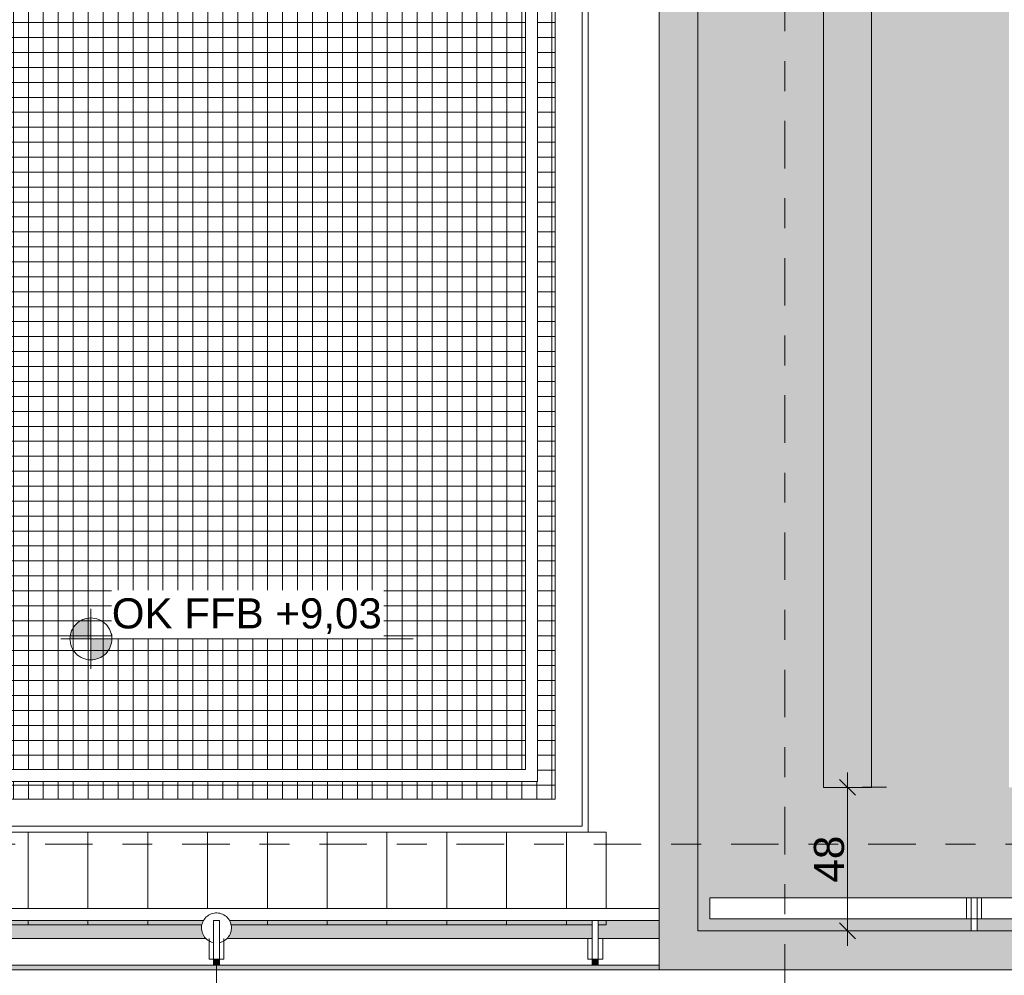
# Model space of a CAD drawing. Header units: metres. Extents: x -180 to 4, y -47 to 4.
# Tile 23 of 256: x -162.78 to -159.49, y -39.89 to -36.69. Entities that reach past the tile are written whole.
import ezdxf

# ---------------------------------------------------------------- set-up
doc = ezdxf.new("R2010")
doc.units = ezdxf.units.M
doc.header["$LTSCALE"] = 0.05
doc.header["$PDMODE"] = 1
doc.header["$PDSIZE"] = -2
doc.linetypes.add('Linienart-34', pattern=[4.233, 2.116, -2.117])
doc.linetypes.add('Linienart-53', pattern=[5.291531, 3.175, -1.058062, 0.352704, -0.705764])
doc.layers.get('0').update_dxf_attribs({"lineweight": 25})
for name, color, linetype, lineweight, true_color in [('30 -36 Dächer- 3 Dachbeläge', 7, 'Continuous', 15, 0x9999ff), ('30 -36 Dächer- 4 Dachbekleidungen', 7, 'Continuous', 9, 0xccccff), ('70 -72 Beschriftung- 1 Beschriftung allgemein', 7, 'Continuous', 9, 0xff6633), ('70 -76 Bemaßung- 2 Allgemein', 7, 'Continuous', 5, 0x6666cc)]:
    doc.layers.add(name, color=color, linetype=linetype, lineweight=lineweight, true_color=true_color)
for name, color, linetype, lineweight in [('40 -41 Abwasser_Wasser_Gas- 2 Wasser-1', 7, 'Continuous', 15), ('60- 61 allgemeine Ausstattung- 4 Terrassen', 7, 'Continuous', 9), ('70 -71 Achsen- 1 Gebäudeachsen', 7, 'Linienart-53', 18), ('70 -72 Beschriftung- 5 Höhenkoten', 7, 'Continuous', 15), ('Keine', 7, 'Continuous', 9)]:
    doc.layers.add(name, color=color, linetype=linetype, lineweight=lineweight)
doc.styles.add('Arial', font='arial.ttf')
doc.dimstyles.new('k+k 1_50', dxfattribs={"dimtxt": 0.075516, "dimasz": 0.05302, "dimexe": 0.05, "dimexo": 0.15, "dimgap": 0.01, "dimtad": 1, "dimdec": 3, "dimtxsty": 'Arial', "dimblk": 'VW_SLASH', "dimblk1": 'VW_SLASH', "dimblk2": 'VW_SLASH', "dimcen": 0, "dimdle": 0.05, "dimadec": 3, "dimazin": 0, "dimtfac": 0.75, "dimtdec": 3, "dimtix": 1, "dimtmove": 0, "dimatfit": 0, "dimldrblk": 'VW_SLASH-1', "dimfxl": 0.125, "dimfxlon": 1, "dimfrac": 2, "dimtolj": 1, "dimarcsym": 0})
doc.dimstyles.new('k+k_klein', dxfattribs={"dimtxt": 0.075516, "dimasz": 0.05302, "dimexe": 0.05, "dimexo": 0.15, "dimgap": 0.005, "dimtad": 1, "dimdec": 3, "dimtxsty": 'Arial', "dimblk": 'VW_SLASH-2', "dimblk1": 'VW_SLASH-2', "dimblk2": 'VW_SLASH-2', "dimcen": 0, "dimdle": 0.025, "dimadec": 3, "dimazin": 0, "dimtfac": 0.75, "dimtdec": 3, "dimtix": 1, "dimtmove": 0, "dimatfit": 0, "dimldrblk": 'VW_FILLEDARROW', "dimfxl": 0.1, "dimfxlon": 1, "dimfrac": 2, "dimtolj": 1, "dimarcsym": 0})

# ---------------------------------------------------------------- blocks, each defined once
blk = doc.blocks.new('Gruppe-134')
at = {"layer": '70 -72 Beschriftung- 1 Beschriftung allgemein', "linetype": 'Continuous', "lineweight": 0}
blk.add_hatch(color=30, dxfattribs=at).paths.add_polyline_path([(-162.1202, -40.2386), (-162.121, -40.2416), (-162.1218, -40.2386)])
at = {"layer": '70 -72 Beschriftung- 1 Beschriftung allgemein', "lineweight": 5, "flags": 128}
blk.add_lwpolyline([(-162.1202, -40.2386), (-162.121, -40.2416), (-162.1218, -40.2386)], close=True, dxfattribs=at)
at = {"layer": '70 -72 Beschriftung- 1 Beschriftung allgemein', "insert": (-162.121, -40.2832), "char_height": 0.088103, "attachment_point": 2, "line_spacing_factor": 0.969685, "style": 'Arial'}
blk.add_mtext('Notablauf\\PSpeier DN70', dxfattribs=at)
at = {"color": 255}
blk.add_wipeout([(-162.1643, -39.702), (-162.1616, -39.6979), (-162.1586, -39.6941), (-162.1552, -39.6905), (-162.1514, -39.6874), (-162.1474, -39.6846), (-162.1431, -39.6822), (-162.1386, -39.6802), (-162.1339, -39.6787), (-162.1291, -39.6777), (-162.1243, -39.6771), (-162.1194, -39.6771), (-162.1145, -39.6775), (-162.1096, -39.6783), (-162.1049, -39.6797), (-162.1004, -39.6815), (-162.096, -39.6837), (-162.0919, -39.6864), (-162.088, -39.6894), (-162.0845, -39.6929), (-162.0813, -39.6966), (-162.0785, -39.7006), (-162.0762, -39.7049), (-162.0742, -39.7094), (-162.0727, -39.7141), (-162.0717, -39.7189), (-162.0711, -39.7238), (-162.071, -39.7287), (-162.0714, -39.7336), (-162.0723, -39.7384), (-162.0737, -39.7431), (-162.0755, -39.7477), (-162.0777, -39.752), (-162.0804, -39.7562), (-162.0834, -39.76), (-162.0868, -39.7635), (-162.0906, -39.7667), (-162.0946, -39.7695), (-162.0989, -39.7719), (-162.1034, -39.7738), (-162.1081, -39.7753), (-162.1129, -39.7764), (-162.1177, -39.7769), (-162.1226, -39.777), (-162.1275, -39.7766), (-162.1324, -39.7757), (-162.1371, -39.7744), (-162.1416, -39.7726), (-162.146, -39.7703), (-162.1501, -39.7677), (-162.154, -39.7646), (-162.1575, -39.7612), (-162.1607, -39.7575), (-162.1635, -39.7534), (-162.1658, -39.7492), (-162.1678, -39.7447), (-162.1693, -39.74), (-162.1703, -39.7352), (-162.1709, -39.7303), (-162.171, -39.7254), (-162.1706, -39.7205), (-162.1697, -39.7157), (-162.1683, -39.711), (-162.1665, -39.7064)], dxfattribs=at).dxf.layer = '40 -41 Abwasser_Wasser_Gas- 2 Wasser-1'
at = {"layer": '40 -41 Abwasser_Wasser_Gas- 2 Wasser-1', "flags": 128}
blk.add_lwpolyline([(-162.1643, -39.702), (-162.1616, -39.6979), (-162.1586, -39.6941), (-162.1552, -39.6905), (-162.1514, -39.6874), (-162.1474, -39.6846), (-162.1431, -39.6822), (-162.1386, -39.6802), (-162.1339, -39.6787), (-162.1291, -39.6777), (-162.1243, -39.6771), (-162.1194, -39.6771), (-162.1145, -39.6775), (-162.1096, -39.6783), (-162.1049, -39.6797), (-162.1004, -39.6815), (-162.096, -39.6837), (-162.0919, -39.6864), (-162.088, -39.6894), (-162.0845, -39.6929), (-162.0813, -39.6966), (-162.0785, -39.7006), (-162.0762, -39.7049), (-162.0742, -39.7094), (-162.0727, -39.7141), (-162.0717, -39.7189), (-162.0711, -39.7238), (-162.071, -39.7287), (-162.0714, -39.7336), (-162.0723, -39.7384), (-162.0737, -39.7431), (-162.0755, -39.7477), (-162.0777, -39.752), (-162.0804, -39.7562), (-162.0834, -39.76), (-162.0868, -39.7635), (-162.0906, -39.7667), (-162.0946, -39.7695), (-162.0989, -39.7719), (-162.1034, -39.7738), (-162.1081, -39.7753), (-162.1129, -39.7764), (-162.1177, -39.7769), (-162.1226, -39.777), (-162.1275, -39.7766), (-162.1324, -39.7757), (-162.1371, -39.7744), (-162.1416, -39.7726), (-162.146, -39.7703), (-162.1501, -39.7677), (-162.154, -39.7646), (-162.1575, -39.7612), (-162.1607, -39.7575), (-162.1635, -39.7534), (-162.1658, -39.7492), (-162.1678, -39.7447), (-162.1693, -39.74), (-162.1703, -39.7352), (-162.1709, -39.7303), (-162.171, -39.7254), (-162.1706, -39.7205), (-162.1697, -39.7157), (-162.1683, -39.711), (-162.1665, -39.7064)], close=True, dxfattribs=at)
at = {"layer": '70 -72 Beschriftung- 1 Beschriftung allgemein'}
blk.add_line((-162.121, -39.727), (-162.121, -40.2416), dxfattribs=at)
blk = doc.blocks.new('Gruppe-184')
at = {"color": 255}
blk.add_wipeout([(-162.111, -39.762), (-162.111, -39.832), (-162.131, -39.832), (-162.131, -39.762)], dxfattribs=at).dxf.layer = '30 -36 Dächer- 4 Dachbekleidungen'
at = {"layer": '30 -36 Dächer- 3 Dachbeläge', "linetype": 'Continuous', "lineweight": 0, "transparency": 33554687}
blk.add_hatch(color=254, dxfattribs=at).paths.add_polyline_path([(-162.111, -39.852), (-162.111, -39.832), (-162.131, -39.832), (-162.131, -39.852)])
at = {"layer": '30 -36 Dächer- 3 Dachbeläge', "color": 254, "linetype": 'Continuous', "lineweight": 9, "true_color": 0xccccff, "transparency": 33554687, "flags": 128}
blk.add_lwpolyline([(-162.111, -39.852), (-162.111, -39.832), (-162.131, -39.832), (-162.131, -39.852)], dxfattribs=at)
at = {"layer": '30 -36 Dächer- 4 Dachbekleidungen', "flags": 128}
for points in [[(-162.146, -39.762), (-162.146, -39.832), (-162.131, -39.832)], [(-162.111, -39.762), (-162.111, -39.832), (-162.131, -39.832), (-162.131, -39.762)], [(-162.096, -39.762), (-162.096, -39.832), (-162.111, -39.832)]]:
    blk.add_lwpolyline(points, dxfattribs=at)
at = {"color": 255}
blk.add_wipeout([(-162.111, -39.762), (-162.111, -39.702), (-162.131, -39.702), (-162.131, -39.762)], dxfattribs=at).dxf.layer = '30 -36 Dächer- 4 Dachbekleidungen'
at = {"layer": '30 -36 Dächer- 4 Dachbekleidungen', "flags": 128}
blk.add_lwpolyline([(-162.111, -39.762), (-162.111, -39.702), (-162.131, -39.702), (-162.131, -39.762)], dxfattribs=at)
blk = doc.blocks.new('Gruppe-185')
at = {"color": 255}
blk.add_wipeout([(-160.8443, -39.762), (-160.8443, -39.832), (-160.8643, -39.832), (-160.8643, -39.762)], dxfattribs=at).dxf.layer = '30 -36 Dächer- 4 Dachbekleidungen'
at = {"layer": '30 -36 Dächer- 3 Dachbeläge', "linetype": 'Continuous', "lineweight": 0, "transparency": 33554687}
blk.add_hatch(color=254, dxfattribs=at).paths.add_polyline_path([(-160.8443, -39.852), (-160.8443, -39.832), (-160.8643, -39.832), (-160.8643, -39.852)])
at = {"layer": '30 -36 Dächer- 3 Dachbeläge', "color": 254, "linetype": 'Continuous', "lineweight": 9, "true_color": 0xccccff, "transparency": 33554687, "flags": 128}
blk.add_lwpolyline([(-160.8443, -39.852), (-160.8443, -39.832), (-160.8643, -39.832), (-160.8643, -39.852)], dxfattribs=at)
at = {"layer": '30 -36 Dächer- 4 Dachbekleidungen', "flags": 128}
for points in [[(-160.8793, -39.762), (-160.8793, -39.832), (-160.8643, -39.832)], [(-160.8443, -39.762), (-160.8443, -39.832), (-160.8643, -39.832), (-160.8643, -39.762)], [(-160.8293, -39.762), (-160.8293, -39.832), (-160.8443, -39.832)]]:
    blk.add_lwpolyline(points, dxfattribs=at)
at = {"color": 255}
blk.add_wipeout([(-160.8443, -39.762), (-160.8443, -39.702), (-160.8643, -39.702), (-160.8643, -39.762)], dxfattribs=at).dxf.layer = '30 -36 Dächer- 4 Dachbekleidungen'
at = {"layer": '30 -36 Dächer- 4 Dachbekleidungen', "flags": 128}
blk.add_lwpolyline([(-160.8443, -39.762), (-160.8443, -39.702), (-160.8643, -39.702), (-160.8643, -39.762)], dxfattribs=at)
blk = doc.blocks.new('Gruppe-198')
at = {"layer": '30 -36 Dächer- 3 Dachbeläge', "linetype": 'Continuous', "lineweight": 0}
blk.add_hatch(color=254, dxfattribs=at).paths.add_polyline_path([(-173.196, -39.702), (-160.641, -39.702), (-160.641, -39.867), (-173.196, -39.867)])
at = {"layer": '60- 61 allgemeine Ausstattung- 4 Terrassen', "linetype": 'Continuous', "lineweight": 9, "transparency": 33554495}
h = blk.add_hatch(dxfattribs=at)
h.set_pattern_fill('Dämmstoff v 2mm SRF-1', style=0, pattern_type=2)
h.set_pattern_definition([(90, (-171.951, -33.59404), (0.2, 0), [])])
h.paths.add_polyline_path([(-171.951, -39.407), (-171.951, -39.717), (-160.818, -39.717), (-160.818, -39.407), (-163.6783, -39.407), (-163.6783, -39.407)])
at = {"layer": '30 -36 Dächer- 3 Dachbeläge', "flags": 128}
blk.add_lwpolyline([(-173.196, -39.702), (-160.641, -39.702), (-160.641, -39.867), (-173.196, -39.867)], close=True, dxfattribs=at)
at = {"layer": '60- 61 allgemeine Ausstattung- 4 Terrassen', "linetype": 'Linienart-34', "lineweight": 9, "flags": 128}
blk.add_lwpolyline([(-163.6783, -31.2834), (-163.6783, -37.187), (-163.781, -37.187), (-163.781, -39.407), (-163.491, -39.407), (-160.818, -39.407)], dxfattribs=at)
at = {"layer": '60- 61 allgemeine Ausstattung- 4 Terrassen', "color": 252, "linetype": 'Continuous', "lineweight": 9, "true_color": 0x888888, "transparency": 33554687, "flags": 128}
blk.add_lwpolyline([(-171.951, -39.407), (-171.951, -39.717), (-160.818, -39.717), (-160.818, -39.407), (-163.6783, -39.407), (-163.6783, -39.407)], close=True, dxfattribs=at)
at = {"color": 255}
blk.add_wipeout([(-173.236, -40.347), (-172.846, -40.347), (-172.846, -40.307), (-173.196, -40.307), (-173.196, -39.702), (-160.641, -39.702), (-160.641, -39.662), (-173.236, -39.662)], dxfattribs=at).dxf.layer = '30 -36 Dächer- 4 Dachbekleidungen'
at = {"layer": '30 -36 Dächer- 4 Dachbekleidungen', "flags": 128}
blk.add_lwpolyline([(-173.236, -40.347), (-172.846, -40.347), (-172.846, -40.307), (-173.196, -40.307), (-173.196, -39.702), (-160.641, -39.702), (-160.641, -39.662), (-173.236, -39.662)], close=True, dxfattribs=at)
at = {"color": 255}
blk.add_wipeout([(-173.136, -40.247), (-172.846, -40.247), (-172.846, -40.157), (-173.046, -40.157), (-173.046, -39.852), (-160.641, -39.852), (-160.641, -39.762), (-173.136, -39.762)], dxfattribs=at).dxf.layer = '30 -36 Dächer- 4 Dachbekleidungen'
at = {"layer": '30 -36 Dächer- 4 Dachbekleidungen', "flags": 128}
blk.add_lwpolyline([(-173.136, -40.247), (-172.846, -40.247), (-172.846, -40.157), (-173.046, -40.157), (-173.046, -39.852), (-160.641, -39.852), (-160.641, -39.762), (-173.136, -39.762)], close=True, dxfattribs=at)
at = {"layer": '40 -41 Abwasser_Wasser_Gas- 2 Wasser-1', "color": 7}
blk.add_blockref('Gruppe-134', (0, 0), dxfattribs=at)
at = {"layer": '70 -72 Beschriftung- 1 Beschriftung allgemein', "color": 7}
blk.add_blockref('Gruppe-185', (0, 0), dxfattribs=at)
blk.add_blockref('Gruppe-184', (0, 0), dxfattribs=at)
blk = doc.blocks.new('Gruppe-788')
at = {"color": 255}
blk.add_wipeout([(-159.5977, -39.697), (-159.5977, -39.627), (-159.5777, -39.627), (-159.5777, -39.697)], dxfattribs=at).dxf.layer = '30 -36 Dächer- 4 Dachbekleidungen'
at = {"layer": '30 -36 Dächer- 4 Dachbekleidungen', "flags": 128}
for points in [[(-159.6127, -39.697), (-159.6127, -39.627), (-159.5977, -39.627)], [(-159.5977, -39.697), (-159.5977, -39.627), (-159.5777, -39.627), (-159.5777, -39.697)], [(-159.5627, -39.697), (-159.5627, -39.627), (-159.5777, -39.627)]]:
    blk.add_lwpolyline(points, dxfattribs=at)
at = {"color": 255}
blk.add_wipeout([(-159.5777, -39.737), (-159.5777, -39.697), (-159.5977, -39.697), (-159.5977, -39.737)], dxfattribs=at).dxf.layer = '30 -36 Dächer- 4 Dachbekleidungen'
at = {"layer": '30 -36 Dächer- 4 Dachbekleidungen', "flags": 128}
blk.add_lwpolyline([(-159.5777, -39.737), (-159.5777, -39.697), (-159.5977, -39.697), (-159.5977, -39.737)], close=True, dxfattribs=at)
blk = doc.blocks.new('VW_SLASH')
at = {"color": 0, "linetype": 'ByBlock', "lineweight": -2, "transparency": 16777216}
blk.add_line((0.943, 0), (-1, 0), dxfattribs=at)
at = {"color": 0, "lineweight": 20, "transparency": 16777216, "flags": 128}
blk.add_lwpolyline([(0.5, 0.5), (-0.5, -0.5)], dxfattribs=at)
blk = doc.blocks.new('*D1073')
at = {"layer": '70 -76 Bemaßung- 2 Allgemein', "color": 0, "lineweight": -2}
for p, q in [((-159.881, -39.257), (-159.961, -39.257)), ((-160.011, -39.684), (-160.011, -39.3101)), ((-159.876, -39.737), (-159.961, -39.737))]:
    blk.add_line(p, q, dxfattribs=at)
at = {"layer": 'Defpoints', "color": 0}
for p in [(-160.031, -39.257), (-160.011, -39.257), (-160.026, -39.737)]:
    blk.add_point(p, dxfattribs=at)
at = {"layer": '70 -76 Bemaßung- 2 Allgemein', "color": 0, "lineweight": -2, "xscale": 0.05302001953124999, "yscale": 0.05302001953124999, "zscale": 0.05302001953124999}
for p, rotation in [((-160.011, -39.257), 90), ((-160.011, -39.737), 270)]:
    blk.add_blockref('VW_SLASH', p, dxfattribs=dict(at, rotation=rotation))
at = {"layer": '70 -76 Bemaßung- 2 Allgemein', "color": 0, "insert": (-160.0724, -39.497), "char_height": 0.10069, "attachment_point": 5, "rotation": 90, "style": 'Arial'}
blk.add_mtext('\\A1;48', dxfattribs=at)
blk = doc.blocks.new('VW_SLASH-1')
at = {"color": 0, "linetype": 'ByBlock', "lineweight": -2, "transparency": 16777216}
blk.add_line((0.943, 0), (-1, 0), dxfattribs=at)
at = {"color": 0, "lineweight": 5, "transparency": 16777216, "flags": 128}
blk.add_lwpolyline([(0.5, 0.5), (-0.5, -0.5)], dxfattribs=at)
blk = doc.blocks.new('Gruppe-1442')
at = {"layer": '70 -72 Beschriftung- 5 Höhenkoten', "linetype": 'Continuous', "lineweight": 0}
h = blk.add_hatch(color=7, dxfattribs=at)
edge = h.paths.add_edge_path()
edge.add_arc((-162.541, -38.7606), 0.07, 90, 180)
edge.add_line((-162.611, -38.7606), (-162.541, -38.7606))
edge.add_line((-162.541, -38.7606), (-162.541, -38.6906))
at = {"layer": '70 -72 Beschriftung- 5 Höhenkoten'}
blk.add_line((-162.541, -38.8606), (-162.541, -38.6606), dxfattribs=at)
at = {"layer": '70 -72 Beschriftung- 5 Höhenkoten', "flags": 128}
for points in [[(-162.541, -38.6906, 0.414214), (-162.611, -38.7606), (-162.541, -38.7606)], [(-162.611, -38.7606, 0.414214), (-162.541, -38.8306), (-162.541, -38.7606)]]:
    blk.add_lwpolyline(points, format="xyb", close=True, dxfattribs=at)
at = {"color": 255, "linetype": 'Continuous'}
blk.add_wipeout([(-162.471, -38.7606), (-161.5623, -38.7606), (-161.5623, -38.5983), (-162.471, -38.5983)], dxfattribs=at).dxf.layer = '70 -72 Beschriftung- 5 Höhenkoten'
at = {"layer": '70 -72 Beschriftung- 5 Höhenkoten', "linetype": 'Continuous', "lineweight": 0}
h = blk.add_hatch(color=7, dxfattribs=at)
edge = h.paths.add_edge_path()
edge.add_arc((-162.541, -38.7606), 0.07, 270, 360)
edge.add_line((-162.471, -38.7606), (-162.541, -38.7606))
edge.add_line((-162.541, -38.7606), (-162.541, -38.8306))
at = {"layer": '70 -72 Beschriftung- 5 Höhenkoten'}
blk.add_line((-162.641, -38.7606), (-161.4633, -38.7606), dxfattribs=at)
at = {"layer": '70 -72 Beschriftung- 5 Höhenkoten', "flags": 128}
for points in [[(-162.471, -38.7606, 0.414214), (-162.541, -38.6906), (-162.541, -38.7606)], [(-162.541, -38.8306, 0.414214), (-162.471, -38.7606), (-162.541, -38.7606)]]:
    blk.add_lwpolyline(points, format="xyb", close=True, dxfattribs=at)
at = {"layer": '70 -72 Beschriftung- 5 Höhenkoten', "insert": (-162.471, -38.625), "char_height": 0.100689, "attachment_point": 1, "line_spacing_factor": 0.96878, "style": 'Arial'}
blk.add_mtext('OK FFB +9,03', dxfattribs=at)
blk = doc.blocks.new('VW_SLASH-2')
at = {"color": 0, "linetype": 'ByBlock', "lineweight": -2, "transparency": 16777216}
blk.add_line((0.472, 0), (-1, 0), dxfattribs=at)
at = {"color": 0, "lineweight": 5, "transparency": 16777216, "flags": 128}
blk.add_lwpolyline([(0.5, 0.5), (-0.5, -0.5)], dxfattribs=at)
blk = doc.blocks.new('*D2783')
at = {"layer": '70 -76 Bemaßung- 2 Allgemein', "color": 0, "linetype": 'Continuous', "lineweight": -2, "transparency": 33554687}
for p, q in [((-146.1, -37.5875), (-145.95, -37.5875)), ((-146, -39.574), (-146, -37.6405)), ((-146.1, -39.627), (-145.95, -39.627))]:
    blk.add_line(p, q, dxfattribs=at)
at = {"layer": 'Defpoints', "color": 0, "transparency": 33554687}
for p in [(-156.93, -37.5875), (-146, -37.5875), (-160.471, -39.627)]:
    blk.add_point(p, dxfattribs=at)
at = {"layer": '70 -76 Bemaßung- 2 Allgemein', "color": 0, "lineweight": -2, "xscale": 0.05302001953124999, "yscale": 0.05302001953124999, "zscale": 0.05302001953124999}
for p, rotation in [((-146, -37.5875), 90), ((-146, -39.627), 270)]:
    blk.add_blockref('VW_SLASH-2', p, dxfattribs=dict(at, rotation=rotation))
at = {"layer": '70 -76 Bemaßung- 2 Allgemein', "color": 0, "lineweight": 5, "transparency": 33554687, "insert": (-146.0655, -38.6073), "char_height": 0.10069, "attachment_point": 5, "rotation": 90, "style": 'Arial'}
blk.add_mtext('\\A1;2,00', dxfattribs=at)
blk = doc.blocks.new('VW_FILLEDARROW')
at = {"linetype": 'Continuous', "lineweight": 0, "transparency": 16777216}
blk.add_hatch(color=0, dxfattribs=at).paths.add_polyline_path([(-2.829, 0.758), (0, 0), (-2.829, -0.758)])
at = {"color": 0, "lineweight": 5, "transparency": 16777216, "flags": 128}
blk.add_lwpolyline([(-2.829, 0.758), (0, 0), (-2.829, -0.758)], close=True, dxfattribs=at)
blk = doc.blocks.new('_Achsen (3D)')
at = {"layer": '70 -71 Achsen- 1 Gebäudeachsen', "transparency": 33554687}
for p, q in [((-160.221, 3.8), (-160.221, -46.172)), ((-179.668, -39.447), (3.826, -39.447))]:
    blk.add_line(p, q, dxfattribs=at)
blk = doc.blocks.new('Gruppe-1384')
at = {"layer": '60- 61 allgemeine Ausstattung- 4 Terrassen', "linetype": 'Continuous', "lineweight": 9, "transparency": 33554534}
h = blk.add_hatch(dxfattribs=at)
h.set_pattern_fill('Betonfertigteil  SRF', color=252, style=0, pattern_type=2)
h.set_pattern_definition([(0, (0, 0), (3e-18, 0.05), []), (90, (0, 0), (0.05, 0), [])])
h.paths.add_polyline_path([(-163.78099996, -37.29704198), (-163.78099996, -39.29704198), (-160.98799996, -39.29704198), (-160.98799996, -31.45704198), (-163.52826764, -31.45704198), (-163.52826764, -31.61704198), (-163.58826764, -31.61704198), (-163.58826764, -37.29704198)])
at = {"layer": '60- 61 allgemeine Ausstattung- 4 Terrassen', "color": 252, "linetype": 'Continuous', "true_color": 0x888888, "flags": 128}
blk.add_lwpolyline([(-163.78099996, -37.29704198), (-163.78099996, -39.29704198), (-160.98799996, -39.29704198), (-160.98799996, -31.45704198), (-163.52826764, -31.45704198), (-163.52826764, -31.61704198), (-163.58826764, -31.61704198), (-163.58826764, -37.29704198)], close=True, dxfattribs=at)
at = {"color": 255, "linetype": 'Continuous', "lineweight": 9, "transparency": 33554687}
blk.add_wipeout([(-129.83124836, -12.23704198), (-129.83124836, -12.71704198), (-159.47099996, -12.71704198), (-159.47099996, -39.25704198), (-129.83124836, -39.25704198), (-129.83124836, -39.73704198), (-160.51099996, -39.73704198), (-160.51099996, -31.61704198), (-159.93099996, -31.61704198), (-159.93099996, -12.23704198)], dxfattribs=at).dxf.layer = '30 -36 Dächer- 3 Dachbeläge'
at = {"layer": '30 -36 Dächer- 3 Dachbeläge', "linetype": 'Continuous', "lineweight": 0}
for points in [[(-100.01799996, -12.23704198), (-100.01799996, -12.11704198), (-160.12099996, -12.11704198), (-160.12099996, -31.45204198), (-161.04799996, -31.45204198), (-161.04799996, -31.61704198), (-160.09099996, -31.61704198), (-160.09099996, -39.25704198), (-159.93099996, -39.25704198), (-159.93099996, -12.23704198)], [(-160.64099996, -31.58704198), (-160.64099996, -39.86704198), (-99.00099996, -39.86704198), (-99.00099996, -31.79404198), (-99.13099996, -31.79404198), (-99.13099996, -39.73704198), (-160.51099996, -39.73704198), (-160.51099996, -31.58704198)]]:
    blk.add_hatch(color=254, dxfattribs=at).paths.add_polyline_path(points)
at = {"layer": '30 -36 Dächer- 3 Dachbeläge', "linetype": 'Continuous', "lineweight": 9, "transparency": 33554687}
h = blk.add_hatch(dxfattribs=at)
h.set_pattern_fill('{914A209A-ED12-11EE-87B6-5CE', style=0, pattern_type=2)
h.set_pattern_definition([(-22, (-91.4235, -34.937042), (-0.018555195, 0.04226461), [0.000625, -0.061875]), (14, (-91.415251, -34.959718), (-0.0371103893, -0.0278327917), [0.000625, -0.030625]), (-3.77456, (-91.474014, -34.97415), (-0.01958604, 0.065974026), [0.00028186, -0.093671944]), (-68, (-91.30392, -34.91024), (0.1926424, 0.04407994), [0.00028125, -0.09346875]), (96, (-91.437934, -35.001983), (-0.036105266, -0.06319548), [0.0005625, -0.0931875]), (132, (-91.4101, -34.97828), (0.040202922, 0.004123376), [0.0003125, -0.0621875]), (-17, (-91.442055, -34.96178), (0.0930531, 0.028928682), [0.000625, -0.061875]), (-145, (-91.4369, -34.956625), (0.06266964, -0.040092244), [0.000625, -0.061875]), (-137, (-91.45133, -34.953533), (0.049444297, -0.02123569), [0.000625, -0.061875])])
h.paths.add_polyline_path([(-100.01799996, -31.12704198), (-99.83999996, -31.12704198), (-99.83999996, -31.61604198), (-99.35099996, -31.61604198), (-99.35099996, -31.79404198), (-99.13099996, -31.79404198), (-99.13099996, -39.73704198), (-160.51099996, -39.73704198), (-160.51099996, -31.61704198), (-159.93099996, -31.61704198), (-159.93099996, -12.23704198), (-100.01799996, -12.23704198)])
h.paths.add_polyline_path([(-159.47099996, -39.25704198), (-100.31099996, -39.25704198), (-100.31099996, -12.71704198), (-159.47099996, -12.71704198)])
at = {"layer": '30 -36 Dächer- 3 Dachbeläge', "flags": 128}
blk.add_lwpolyline([(-100.01799996, -12.23704198), (-100.01799996, -12.11704198), (-160.12099996, -12.11704198), (-160.12099996, -31.45204198), (-161.04799996, -31.45204198), (-161.04799996, -31.61704198), (-160.09099996, -31.61704198), (-160.09099996, -39.25704198), (-159.93099996, -39.25704198), (-159.93099996, -12.23704198)], close=True, dxfattribs=at)
at = {"layer": '30 -36 Dächer- 3 Dachbeläge', "color": 161, "linetype": 'Continuous', "lineweight": 9, "true_color": 0x9999ff, "transparency": 33554687, "flags": 128}
blk.add_lwpolyline([(-100.01799996, -31.12704198), (-99.83999996, -31.12704198), (-99.83999996, -31.61604198), (-99.35099996, -31.61604198), (-99.35099996, -31.79404198), (-99.13099996, -31.79404198), (-99.13099996, -39.73704198), (-160.51099996, -39.73704198), (-160.51099996, -31.61704198), (-159.93099996, -31.61704198), (-159.93099996, -12.23704198), (-100.01799996, -12.23704198)], close=True, dxfattribs=at)
at = {"layer": '30 -36 Dächer- 3 Dachbeläge', "flags": 128}
blk.add_lwpolyline([(-160.64099996, -31.58704198), (-160.64099996, -39.86704198), (-99.00099996, -39.86704198), (-99.00099996, -31.79404198), (-99.13099996, -31.79404198), (-99.13099996, -39.73704198), (-160.51099996, -39.73704198), (-160.51099996, -31.58704198)], dxfattribs=at)
at = {"color": 255}
blk.add_wipeout([(-160.47099996, -39.69704198), (-99.17099996, -39.69704198), (-99.17099996, -31.79404198), (-99.24099996, -31.79404198), (-99.24099996, -39.62704198), (-160.47099996, -39.62704198)], dxfattribs=at).dxf.layer = '30 -36 Dächer- 4 Dachbekleidungen'
at = {"color": 255, "linetype": 'Continuous', "transparency": 33554687}
blk.add_wipeout([(-163.78099996, -39.38704198), (-160.89799996, -39.38704198), (-160.89799996, -31.61704198), (-160.87799996, -31.61704198), (-160.87799996, -39.40704198), (-163.78099996, -39.40704198)], dxfattribs=at).dxf.layer = '60- 61 allgemeine Ausstattung- 4 Terrassen'
at = {"layer": '30 -36 Dächer- 4 Dachbekleidungen', "flags": 128}
blk.add_lwpolyline([(-160.47099996, -39.69704198), (-99.17099996, -39.69704198), (-99.17099996, -31.79404198), (-99.24099996, -31.79404198), (-99.24099996, -39.62704198), (-160.47099996, -39.62704198)], close=True, dxfattribs=at)
at = {"layer": '60- 61 allgemeine Ausstattung- 4 Terrassen', "color": 252, "linetype": 'Continuous', "true_color": 0x888888, "flags": 128}
blk.add_lwpolyline([(-163.78099996, -39.38704198), (-160.89799996, -39.38704198), (-160.89799996, -31.61704198), (-160.87799996, -31.61704198), (-160.87799996, -39.40704198), (-163.78099996, -39.40704198)], close=True, dxfattribs=at)
at = {"layer": '70 -76 Bemaßung- 2 Allgemein'}
dim = blk.add_linear_dim(base=(-160.01099996, -39.25704198), p1=(-160.02600823, -39.73704198), p2=(-160.03099996, -39.25704198), angle=270, text='48', dimstyle='k+k 1_50', override={"dimtxt": 0.100689, "dimgap": 0.01, "dimdec": 8, "dimpost": '<>', "dimtxsty": 'Arial', "dimtmove": 2}, dxfattribs=at)
dim.commit()
dim.dimension.update_dxf_attribs({"geometry": '*D1073', "text_midpoint": (-160.07240152, -39.49704198)})
at = {"layer": '70 -72 Beschriftung- 1 Beschriftung allgemein', "color": 7}
blk.add_blockref('Gruppe-788', (0, 0), dxfattribs=at)
at = {"color": 255, "linetype": 'Continuous', "transparency": 33554687}
blk.add_wipeout([(-161.04799996, -31.41204198), (-161.08799996, -31.41204198), (-161.08799996, -39.19704198), (-163.78099996, -39.19704198), (-163.78099996, -39.23704198), (-161.04799996, -39.23704198)], dxfattribs=at).dxf.layer = '60- 61 allgemeine Ausstattung- 4 Terrassen'
at = {"layer": '60- 61 allgemeine Ausstattung- 4 Terrassen', "color": 252, "linetype": 'Continuous', "true_color": 0x888888, "flags": 128}
blk.add_lwpolyline([(-161.04799996, -31.41204198), (-161.08799996, -31.41204198), (-161.08799996, -39.19704198), (-163.78099996, -39.19704198), (-163.78099996, -39.23704198), (-161.04799996, -39.23704198)], close=True, dxfattribs=at)
blk = doc.blocks.new('_Dach_2D (2D)')
at = {"layer": '70 -72 Beschriftung- 1 Beschriftung allgemein', "color": 7}
blk.add_blockref('Gruppe-198', (0, 0), dxfattribs=at)
at = {"layer": '60- 61 allgemeine Ausstattung- 4 Terrassen', "color": 7}
blk.add_blockref('Gruppe-1384', (0, 0), dxfattribs=at)
at = {"layer": '70 -72 Beschriftung- 1 Beschriftung allgemein', "color": 7}
blk.add_blockref('Gruppe-1442', (0, 0), dxfattribs=at)
blk = doc.blocks.new('Gruppe-2092')
at = {"layer": '70 -76 Bemaßung- 2 Allgemein', "color": 173, "linetype": 'Continuous', "lineweight": 5, "true_color": 0x6666cc, "transparency": 33554687}
dim = blk.add_linear_dim(base=(-146, -37.5875), p1=(-160.471, -39.627), p2=(-156.93, -37.5875), angle=270, text='2,00', dimstyle='k+k_klein', override={"dimtxt": 0.100689, "dimgap": 0.005, "dimdec": 1, "dimpost": '<>', "dimtxsty": 'Arial', "dimtmove": 2}, dxfattribs=at)
dim.commit()
dim.dimension.update_dxf_attribs({"geometry": '*D2783', "text_midpoint": (-146.0655, -38.6073)})
blk = doc.blocks.new('_Dach_2D Bemaßung_ Beschriftung (2D)')
at = {"layer": '70 -76 Bemaßung- 2 Allgemein', "color": 173, "true_color": 0x6666cc, "transparency": 33554687}
blk.add_blockref('Gruppe-2092', (0, 0), dxfattribs=at)

msp = doc.modelspace()

# ---------------------------------------------------------------- block references
at = {"layer": 'Keine', "color": 1}
msp.add_blockref('_Dach_2D (2D)', (0, 0), dxfattribs=at)

# ---------------------------------------------------------------- next in the draw order: block references
msp.add_blockref('_Dach_2D Bemaßung_ Beschriftung (2D)', (0, 0), dxfattribs=at)

# ---------------------------------------------------------------- next in the draw order: block references
msp.add_blockref('_Achsen (3D)', (0, 0), dxfattribs=at)

doc.saveas('drawing.dxf')
